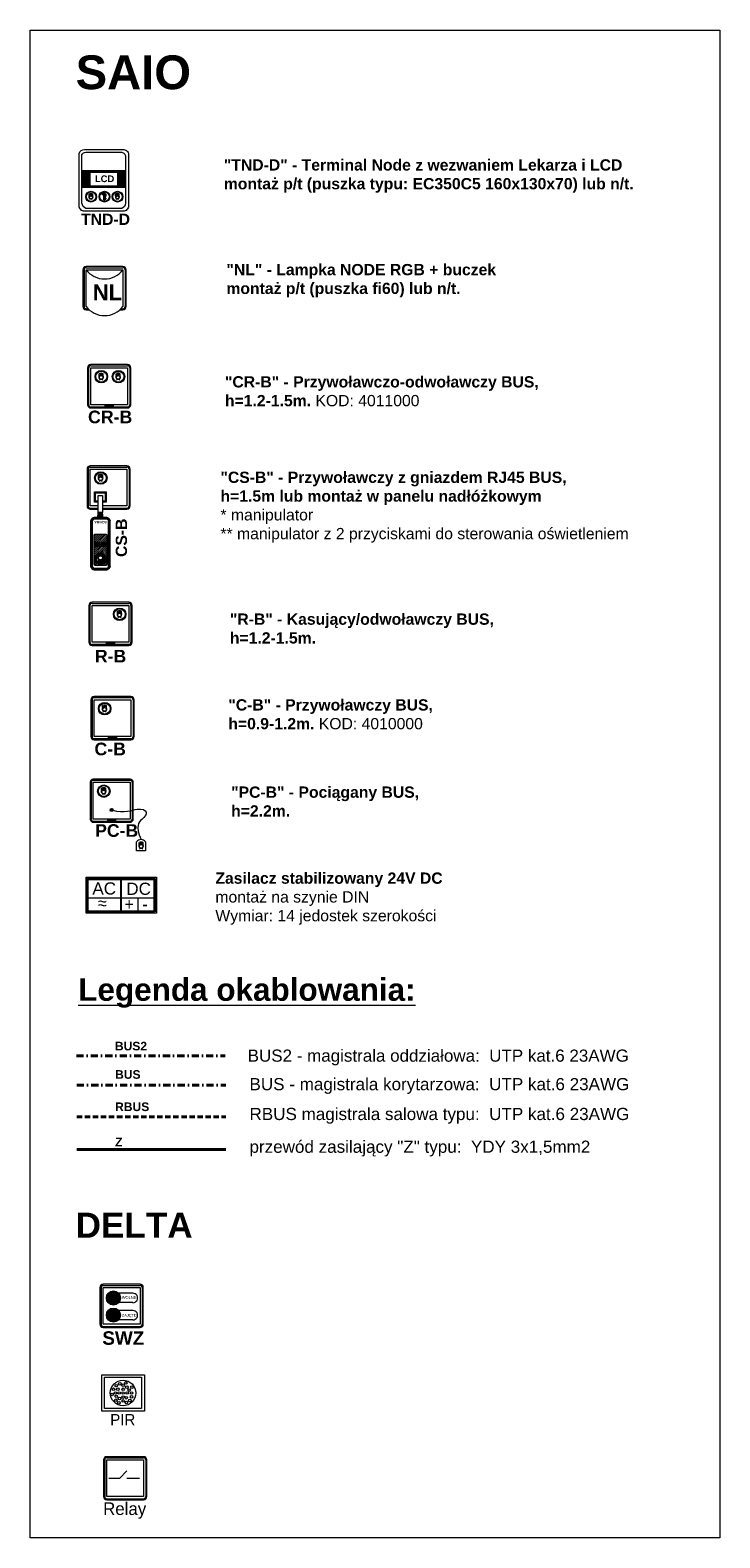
# Model space of a CAD drawing. Header units: centimetres. Extents: x -1737 to 22393, y -8842 to 3838.
# Tile 165 of 167: x 2589 to 3202, y 2201 to 3540. Entities that reach past the tile are written whole.
import ezdxf

# ---------------------------------------------------------------- set-up
doc = ezdxf.new("R2010")
doc.units = ezdxf.units.CM
doc.linetypes.add('DASHDOT2', pattern=[12.7, 6.35, -3.175, 0, -3.175])
doc.linetypes.add('Hidden', pattern=[71.4375, 47.625, -23.8125])
for name, color, linetype, lineweight in [('PRZYW_Elementy_inst_przyw', 7, 'Continuous', 9), ('SAIO_INST_PRZYW_24VDC', 1, 'Continuous', 40), ('SAIO_INST_PRZYW_BUS', 150, 'DASHDOT2', 40), ('SAIO_INST_PRZYW_RBUS', 7, 'Hidden', 40)]:
    doc.layers.add(name, color=color, linetype=linetype, lineweight=lineweight)
doc.styles.add('adam', font='arialbd.ttf')
doc.styles.add('GENERATED_STYLE_1', font='arial.ttf')

# ---------------------------------------------------------------- blocks, each defined once
blk = doc.blocks.new('Ikona')
at = {"layer": 'PRZYW_Elementy_inst_przyw'}
h = blk.add_hatch(color=1, dxfattribs=at)
h.dxf.hatch_style = 1
h.paths.add_polyline_path([(-1066, 3801.3), (-1066.2, 3801.3), (-1066.2, 3801.1), (-1066, 3801.1)])
h.paths.add_polyline_path([(-1066, 3801.1), (-1066.2, 3801.1), (-1066.2, 3800.9), (-1066, 3800.9)])
h.paths.add_polyline_path([(-1065.7, 3801.1), (-1066, 3801.1), (-1066, 3800.9), (-1065.7, 3800.9)])
h.paths.add_polyline_path([(-1066.2, 3801.1), (-1066.4, 3801.1), (-1066.4, 3800.9), (-1066.2, 3800.9)])
h.paths.add_polyline_path([(-1066, 3800.9), (-1066.2, 3800.9), (-1066.2, 3800.6), (-1066, 3800.6)])
at = {"layer": 'PRZYW_Elementy_inst_przyw', "color": 1}
for p, q in [((-1067.7, 3799.7), (-1067.7, 3801.2)), ((-1064.5, 3799.7), (-1064.5, 3801.2))]:
    blk.add_line(p, q, dxfattribs=at)
for points in [[(-1065.7, 3801.1), (-1065.7, 3800.9), (-1066.4, 3800.9), (-1066.4, 3801.1)], [(-1066.2, 3801.3), (-1066, 3801.3), (-1066, 3800.6), (-1066.2, 3800.6)]]:
    blk.add_lwpolyline(points, close=True, dxfattribs=at)
for centre, radius, start, end in [((-1066.1, 3798), 3.55, 63.5398, 116.4602), ((-1066.1, 3798.7), 1.85, 31.7978, 276.8309), ((-1066.1, 3798.7), 1.6, 156.7793, 23.2207), ((-1066.1, 3795.5), 1.43, 32.8175, 147.1825), ((-1066.1, 3798.7), 1.65, 89.6447, 89.8927), ((-1066.1, 3798.7), 1.86, 277.2029, 31.4258)]:
    blk.add_arc(centre, radius, start, end, dxfattribs=at)
at = {"layer": 'PRZYW_Elementy_inst_przyw', "color": 1, "lineweight": 5}
for centre, start, end in [((-1067.2, 3800.4), 253.1892, 358.3615), ((-1064.9, 3800.4), 181.6385, 286.8108)]:
    blk.add_arc(centre, 1.14, start, end, dxfattribs=at)
blk = doc.blocks.new('Ikona2')
at = {"layer": 'PRZYW_Elementy_inst_przyw'}
h = blk.add_hatch(color=106, dxfattribs=at)
h.dxf.hatch_style = 1
h.paths.add_polyline_path([(0.1, -0.3), (-0.1, -0.3), (-0.1, -0.5), (0.1, -0.5)])
h.paths.add_polyline_path([(0.1, -0.5), (-0.1, -0.5), (-0.1, -0.7), (0.1, -0.7)])
h.paths.add_polyline_path([(0.3, -0.5), (0.1, -0.5), (0.1, -0.7), (0.3, -0.7)])
h.paths.add_polyline_path([(-0.1, -0.5), (-0.3, -0.5), (-0.3, -0.7), (-0.1, -0.7)])
h.paths.add_polyline_path([(0.1, -0.7), (-0.1, -0.7), (-0.1, -0.9), (0.1, -0.9)])
at = {"layer": 'PRZYW_Elementy_inst_przyw', "color": 106}
for p, q in [((-1.6, -1.9), (-1.6, -0.4)), ((1.6, -1.9), (1.6, -0.4))]:
    blk.add_line(p, q, dxfattribs=at)
for points in [[(0.3, -0.5), (0.3, -0.7), (-0.3, -0.7), (-0.3, -0.5)], [(-0.1, -0.3), (0.1, -0.3), (0.1, -0.9), (-0.1, -0.9)]]:
    blk.add_lwpolyline(points, close=True, dxfattribs=at)
for centre, radius, start, end in [((0, -3.5), 3.55, 63.5398, 116.4602), ((0, -2.8), 1.85, 31.7978, 276.8309), ((0, -2.9), 1.6, 156.7793, 23.2207), ((0, -6.1), 1.43, 32.8175, 147.1825), ((0, -2.9), 1.65, 89.6447, 89.8927), ((0, -2.8), 1.86, 277.2029, 31.4258)]:
    blk.add_arc(centre, radius, start, end, dxfattribs=at)
at = {"layer": 'PRZYW_Elementy_inst_przyw', "color": 106, "lineweight": 5}
for centre, start, end in [((-1.1, -1.2), 253.1892, 358.3615), ((1.1, -1.2), 181.6385, 286.8108)]:
    blk.add_arc(centre, 1.14, start, end, dxfattribs=at)
blk = doc.blocks.new('Ikona3')
at = {"layer": 'PRZYW_Elementy_inst_przyw', "linetype": 'Continuous', "lineweight": -3}
h = blk.add_hatch(color=5, dxfattribs=at)
h.dxf.hatch_style = 1
h.paths.add_polyline_path([(-1.7, 2.3, 1), (-1.8, 2.3, 1)])
at = {"layer": 'PRZYW_Elementy_inst_przyw', "color": 5, "linetype": 'Continuous', "lineweight": -3}
for p, q in [((-0.4, 0.2), (-0.5, 2.8)), ((0.3, 0.3), (0.4, 2.8)), ((0.3, -2), (0.3, 0)), ((-0.3, -2.2), (-0.4, -0.1)), ((-0.3, -2.9), (-0.3, -2.4)), ((0.2, -2.8), (0.3, -2.2))]:
    blk.add_line(p, q, dxfattribs=at)
blk.add_circle((-1.8, 2.3), 0.0516, dxfattribs=at)
for centre, radius, start, end in [((-0.1, 2.8), 0.471, 358.1686, 184.9023), ((0, -2.8), 0.261, 174.7396, 0)]:
    blk.add_arc(centre, radius, start, end, dxfattribs=at)
for points, knots in [([(-1.9, 2.4), (-2.2, 2.2), (-2, 1.9), (-1.5, 2.1), (-1.1, 2.2), (-0.8, 2.2), (-0.5, 2.2), (-0.5, 2.2)], [0, 0, 0, 0, 1, 2, 3, 4, 4.194115, 4.194115, 4.194115, 4.194115]), ([(-0.5, 2.6), (-0.7, 2.6), (-1.2, 2.6), (-1.6, 2.6), (-1.9, 2.4)], [33.18608, 33.18608, 33.18608, 33.18608, 34, 35, 35, 35, 35]), ([(0.4, 2), (0.5, 1.9), (0.7, 1.7), (1, 1), (0.6, 0.4), (-0.1, 0.2), (-0.8, 0.1), (-0.8, -0.5), (-0.5, -0.8), (-0.4, -0.9)], [5.600866, 5.600866, 5.600866, 5.600866, 6, 7, 8, 9, 10, 11, 11.652812, 11.652812, 11.652812, 11.652812]), ([(-0.4, -0.5), (-0.5, -0.5), (-0.6, -0.3), (-0.4, -0.1), (-0.1, 0), (0.7, 0.1), (1.1, 0.6), (1.2, 1.1), (1.1, 1.6), (0.9, 2.1), (0.6, 2.3), (0.4, 2.4)], [23.027734, 23.027734, 23.027734, 23.027734, 24, 25, 26, 27, 28, 29, 30, 31, 31.881372, 31.881372, 31.881372, 31.881372]), ([(0.3, -1.2), (0.4, -1.3), (0.7, -1.4), (0.8, -1.9), (-0.8, -2.3), (-0.8, -2.4), (-0.6, -2.5), (0.8, -2), (1, -1.9), (1, -1.5), (0.8, -1.2), (0.4, -1), (0.3, -1)], [12.540236, 12.540236, 12.540236, 12.540236, 13, 14, 15, 16, 17, 18, 19, 20, 21, 21.659954, 21.659954, 21.659954, 21.659954])]:
    blk.add_open_spline(points, degree=3, knots=knots, dxfattribs=at)
blk = doc.blocks.new('TND-D')
at = {"layer": 'PRZYW_Elementy_inst_przyw', "lineweight": 5}
h = blk.add_hatch(dxfattribs=at)
h.set_pattern_fill('ANSI31', color=252, scale=0.3, style=0)
h.set_pattern_definition([(45, (970.1471, -3940.1483), (-0.6735192, 0.6735192), [])])
h.paths.add_polyline_path([(-19.4, -18.8), (-12, -18.8), (-12, -20.1), (-12, -32.7), (-12, -33.9), (-19.4, -33.9)])
h.paths.add_polyline_path([(-12, -18.8), (12.3, -18.8), (12.3, -20.1), (-12, -20.1)])
h.paths.add_polyline_path([(-12, -32.7), (12.3, -32.7), (12.3, -33.9), (-12, -33.9)])
h.paths.add_polyline_path([(12.3, -18.8), (19.3, -18.8), (19.3, -33.9), (12.3, -33.9), (12.3, -32.7), (12.3, -20.1)])
at = {"layer": 'PRZYW_Elementy_inst_przyw', "color": 252, "lineweight": 5}
for p, q in [((-12, -20.1), (-12, -18.8)), ((12.3, -20.1), (12.3, -18.8)), ((-12, -33.9), (-12, -32.7)), ((12.3, -33.9), (12.3, -32.7))]:
    blk.add_line(p, q, dxfattribs=at)
at = {"layer": 'PRZYW_Elementy_inst_przyw', "lineweight": 5}
for p, q in [((-12, -20.1), (12.3, -20.1)), ((-12, -32.7), (12.3, -32.7))]:
    blk.add_line(p, q, dxfattribs=at)
for points in [[(17, -55), (-17, -55, -0.414214), (-22, -50), (-22, -3.6, -0.312333), (-17, 0), (17, 0, -0.414214), (22, -4.4), (22, -50, -0.414214)], [(15.9, -52.5), (-15.9, -52.5, -0.282848), (-19.4, -47.8), (-19.4, -4.9, -0.342111), (-15.9, -2.6), (15.9, -2.6, -0.414214), (19.3, -6.4), (19.3, -47.8, -0.292402)]]:
    blk.add_lwpolyline(points, format="xyb", close=True, dxfattribs=at)
for points in [[(-19.4, -18.8), (19.3, -18.8), (19.3, -33.9), (-19.4, -33.9)], [(-12, -20.1), (12.3, -20.1), (12.3, -32.7), (-12, -32.7)]]:
    blk.add_lwpolyline(points, close=True, dxfattribs=at)
for centre, radius in [((-11.3, -42), 4.8), ((-11.3, -42), 4.22), ((0.6, -42), 4.8), ((0.7, -42), 4.22), ((12.2, -42), 4.8), ((12.2, -42), 4.22)]:
    blk.add_circle(centre, radius, dxfattribs=at)
for name, p in [('Ikona', (1054.7, -3840.9)), ('Ikona3', (0.7, -42)), ('Ikona2', (12.1, -39.3))]:
    blk.add_blockref(name, p, dxfattribs=at)
at = {"layer": 'PRZYW_Elementy_inst_przyw', "lineweight": 5, "attachment_point": 1, "style": 'adam'}
for s, insert, char_height, width in [('{\\H2.4x;\\C152;LCD}', (-7.9, -23.1), 2.5, 19.389), ('\\pxt1;{\\H1.6667x; TND-D}', (-24, -57.1), 6, 55.958)]:
    blk.add_mtext(s, dxfattribs=dict(at, insert=insert, char_height=char_height, width=width))
blk = doc.blocks.new('LN-4kB')
for centre in [(0, 9.5), (0, -23.1)]:
    blk.add_arc(centre, 20.5, 217.175, 322.825)
at = {"layer": 'PRZYW_Elementy_inst_przyw'}
for p, q in [((16.3, 0), (-16.3, 0)), ((-19.2, -2.9), (-19.2, -35.5)), ((-18.2, -2.9), (-18.2, -35.5)), ((-16.3, -1), (16.3, -1)), ((18.2, -2.9), (18.2, -35.5)), ((19.2, -35.5), (19.2, -2.9)), ((-16.3, -37.4), (-14.7, -37.4)), ((-16.3, -38.4), (-13.7, -38.4)), ((13.7, -38.4), (16.3, -38.4)), ((14.7, -37.4), (16.3, -37.4))]:
    blk.add_line(p, q, dxfattribs=at)
at = {"layer": 'PRZYW_Elementy_inst_przyw', "color": 7}
for p, q in [((-16.3, -35.5), (-16.3, -2.9)), ((-16.3, -2.9), (16.3, -2.9)), ((16.3, -2.9), (16.3, -35.5))]:
    blk.add_line(p, q, dxfattribs=at)
at = {"layer": 'PRZYW_Elementy_inst_przyw'}
for centre, radius, start, end in [((-16.3, -2.9), 2.88, 90, 180), ((16.3, -2.9), 2.88, 0, 90), ((-16.3, -2.9), 1.92, 90, 180), ((16.3, -2.9), 1.92, 0, 90), ((-16.3, -35.5), 2.88, 180, 270), ((-16.3, -35.5), 1.92, 180, 270), ((16.3, -35.5), 2.88, 270, 0), ((16.3, -35.5), 1.92, 270, 0)]:
    blk.add_arc(centre, radius, start, end, dxfattribs=at)
at = {"layer": 'PRZYW_Elementy_inst_przyw', "color": 150, "lineweight": 5, "insert": (-10.5, -15.9), "char_height": 2.5, "width": 28.655, "attachment_point": 1, "style": 'adam'}
blk.add_mtext('{\\H5.6x;\\C256;NL}', dxfattribs=at)
blk = doc.blocks.new('R-B')
at = {"layer": 'PRZYW_Elementy_inst_przyw'}
for p, q in [((16.3, 0), (-16.3, 0)), ((-19.2, -2.9), (-19.2, -35.5)), ((-18.2, -2.9), (-18.2, -35.5)), ((-16.3, -1), (16.3, -1)), ((18.2, -2.9), (18.2, -35.5)), ((19.2, -35.5), (19.2, -2.9)), ((-16.3, -37.4), (16.3, -37.4)), ((-16.3, -38.4), (16.3, -38.4))]:
    blk.add_line(p, q, dxfattribs=at)
at = {"layer": 'PRZYW_Elementy_inst_przyw', "color": 7}
blk.add_lwpolyline([(-16.3, -2.9), (16.3, -2.9), (16.3, -35.5), (-16.3, -35.5)], close=True, dxfattribs=at)
at = {"layer": 'PRZYW_Elementy_inst_przyw', "color": 0}
blk.add_lwpolyline([(-3.5, -36.1), (3.5, -36.1), (3.5, -37.4), (-3.5, -37.4)], close=True, dxfattribs=at)
at = {"layer": 'PRZYW_Elementy_inst_przyw', "lineweight": 5}
for radius in [5.55, 4.87]:
    blk.add_circle((8.2, -10.7), radius, dxfattribs=at)
at = {"layer": 'PRZYW_Elementy_inst_przyw'}
for centre, radius, start, end in [((-16.3, -2.9), 2.88, 90, 180), ((16.3, -2.9), 2.88, 0, 90), ((-16.3, -2.9), 1.92, 90, 180), ((16.3, -2.9), 1.92, 0, 90), ((-16.3, -35.5), 2.88, 180, 270), ((-16.3, -35.5), 1.92, 180, 270), ((16.3, -35.5), 2.88, 270, 0), ((16.3, -35.5), 1.92, 270, 0)]:
    blk.add_arc(centre, radius, start, end, dxfattribs=at)
at = {"layer": 'PRZYW_Elementy_inst_przyw', "lineweight": 5, "xscale": 1.155937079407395, "yscale": 1.155937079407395, "zscale": 1.155937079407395}
blk.add_blockref('Ikona2', (8, -7.6), dxfattribs=at)
at = {"layer": 'PRZYW_Elementy_inst_przyw', "color": 0, "insert": (-2.7, -36.2), "char_height": 1.06, "attachment_point": 1}
blk.add_mtext_dynamic_manual_height_columns('SCHIMA', width=11.819, gutter_width=12.5, heights=[0], dxfattribs=at)
at = {"layer": 'PRZYW_Elementy_inst_przyw', "color": 7, "linetype": 'Continuous', "lineweight": -3, "style": 'adam'}
blk.add_attdef('NAZWA', (-13.8, -53.5), '', height=11.2, dxfattribs=at)
blk = doc.blocks.new('PC-B')
at = {"layer": 'PRZYW_Elementy_inst_przyw'}
for p, q in [((16.3, 0), (-16.3, 0)), ((-19.2, -2.9), (-19.2, -35.5)), ((-18.2, -2.9), (-18.2, -35.5)), ((-16.3, -1), (16.3, -1)), ((18.2, -2.9), (18.2, -35.5)), ((19.2, -35.5), (19.2, -2.9)), ((-16.3, -37.4), (16.3, -37.4)), ((-16.3, -38.4), (16.3, -38.4))]:
    blk.add_line(p, q, dxfattribs=at)
at = {"layer": 'PRZYW_Elementy_inst_przyw', "color": 7}
blk.add_lwpolyline([(-16.3, -2.9), (16.3, -2.9), (16.3, -35.5), (-16.3, -35.5)], close=True, dxfattribs=at)
at = {"layer": 'PRZYW_Elementy_inst_przyw', "color": 0}
blk.add_lwpolyline([(-3.5, -36.1), (3.5, -36.1), (3.5, -37.4), (-3.5, -37.4)], close=True, dxfattribs=at)
at = {"layer": 'PRZYW_Elementy_inst_przyw', "color": 0, "lineweight": 5, "ltscale": 0.4}
blk.add_lwpolyline([(30, -55.8), (30, -63.8), (22.1, -63.8), (22.1, -55.8)], dxfattribs=at)
at = {"layer": 'PRZYW_Elementy_inst_przyw', "lineweight": 5}
for radius in [5.55, 4.87]:
    blk.add_circle((-7, -10.7), radius, dxfattribs=at)
at = {"layer": 'PRZYW_Elementy_inst_przyw', "linetype": 'Continuous', "lineweight": -3, "ltscale": 0.4}
blk.add_circle((0, -27.4), 0.96, dxfattribs=at)
at = {"layer": 'PRZYW_Elementy_inst_przyw'}
for centre, radius, start, end in [((-16.3, -2.9), 2.88, 90, 180), ((16.3, -2.9), 2.88, 0, 90), ((-16.3, -2.9), 1.92, 90, 180), ((16.3, -2.9), 1.92, 0, 90), ((-16.3, -35.5), 2.88, 180, 270), ((-16.3, -35.5), 1.92, 180, 270), ((16.3, -35.5), 2.88, 270, 0), ((16.3, -35.5), 1.92, 270, 0)]:
    blk.add_arc(centre, radius, start, end, dxfattribs=at)
at = {"layer": 'PRZYW_Elementy_inst_przyw', "color": 0, "lineweight": 5, "ltscale": 0.4}
blk.add_arc((26.1, -58.5), 4.75, 34.3565, 145.6435, dxfattribs=at)
at = {"layer": 'PRZYW_Elementy_inst_przyw', "color": 0, "linetype": 'Continuous', "lineweight": 5, "ltscale": 0.4}
blk.add_open_spline([(0, -27.4), (11.7, -30.8), (24.2, -24.3), (33.2, -29.4), (27.4, -35.4), (20.7, -41.6), (26.1, -53.7)], degree=3, dxfattribs=at)
at = {"layer": 'PRZYW_Elementy_inst_przyw', "lineweight": 5, "xscale": 1.155937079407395, "yscale": 1.155937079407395, "zscale": 1.155937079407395}
for p in [(1225.2, -4402), (1258.5, -4450.4)]:
    blk.add_blockref('Ikona', p, dxfattribs=at)
at = {"layer": 'PRZYW_Elementy_inst_przyw', "color": 0, "insert": (-2.7, -36.2), "char_height": 1.06, "attachment_point": 1}
blk.add_mtext_dynamic_manual_height_columns('SCHIMA', width=11.819, gutter_width=12.5, heights=[0], dxfattribs=at)
at = {"layer": 'PRZYW_Elementy_inst_przyw', "color": 7, "linetype": 'Continuous', "lineweight": -3, "style": 'adam'}
blk.add_attdef('NAZWA', (-14.7, -51.3), '', height=11.2, dxfattribs=at)
blk = doc.blocks.new('ZASILACZ')
at = {"layer": 'PRZYW_Elementy_inst_przyw', "color": 7, "lineweight": -3}
blk.add_line((1604.04, 1405.78), (1604.04, 1411.88), dxfattribs=at)
at = {"layer": 'PRZYW_Elementy_inst_przyw', "color": 7}
for p, q in [((1607.14, 1408.37), (1607.14, 1406.02)), ((1607.14, 1406.02), (1607.14, 1405.78))]:
    blk.add_line(p, q, dxfattribs=at)
for points in [[(1597.59, 1412.16), (1610.56, 1412.16), (1610.56, 1405.51), (1597.59, 1405.51)], [(1597.83, 1408.37), (1604.04, 1408.37), (1604.04, 1405.78), (1597.83, 1405.78)], [(1604.04, 1408.37), (1610.24, 1408.37), (1610.24, 1405.78), (1604.04, 1405.78)]]:
    blk.add_lwpolyline(points, close=True, dxfattribs=at)
at = {"layer": 'PRZYW_Elementy_inst_przyw', "color": 7, "lineweight": 35}
blk.add_lwpolyline([(1610.24, 1405.78), (1597.83, 1405.78), (1597.83, 1411.88), (1610.24, 1411.88)], close=True, dxfattribs=at)
at = {"layer": 'PRZYW_Elementy_inst_przyw', "color": 7, "lineweight": -3, "attachment_point": 1}
for s, width, heights, insert, char_height in [('{\\fArial|b0|i0|c0|p34;AC}', 72.7336, [0], (1598.72, 1411.22), 2.2579), ('{\\fArial|b0|i0|c238|p34;D\\fArial|b0|i0|c0|p34;C}', 72.7336, [0], (1605, 1411.16), 2.2579), ('~', 35, [24.05], (1599.68, 1408.83), 2.26), ('~', 35, [24.05], (1599.68, 1408.14), 2.26), ('+', 35, [24.05], (1604.65, 1408.32), 2.26), ('-', 35, [24.05], (1607.93, 1408.32), 2.26)]:
    blk.add_mtext_dynamic_manual_height_columns(s, width=width, gutter_width=12.5, heights=heights, dxfattribs=dict(at, insert=insert, char_height=char_height))
at = {"layer": 'PRZYW_Elementy_inst_przyw', "color": 7}
for p in [(1596.76, 1412.93), (1596.76, 1402.81), (1596.76, 1398.04)]:
    blk.add_attdef('NAZWA_BLOKU', p, '', height=2.23, dxfattribs=at)
blk = doc.blocks.new('CS-B')
at = {"layer": 'PRZYW_Elementy_inst_przyw', "lineweight": 5}
for color, points in [(252, [(-9.2, -41.4), (-5.4, -41.4), (-4.9, -46.5), (-9.7, -46.5)]), (256, [(-2.2, -69.7, 1), (-6.5, -69.7, 1)])]:
    blk.add_hatch(color=color, dxfattribs=at).paths.add_polyline_path(points)
h = blk.add_hatch(dxfattribs=at)
h.set_pattern_fill('ANSI31', color=252, scale=0.395406, angle=180, style=0)
h.set_pattern_definition([(225, (-523.8423, 9872.2787), (0.88771144, -0.88771144), [])])
h.paths.add_polyline_path([(-11.7, -60.5), (-2.9, -60.5, -0.414214), (-1.6, -61.8), (-1.6, -87.2, -0.414214), (-2.9, -88.6), (-11.7, -88.6, -0.414214), (-13, -87.2), (-13, -61.8, -0.414214)])
h.paths.add_polyline_path([(-3, -82.5, 1), (-11.7, -82.5, 1)], flags=16)
h.paths.add_polyline_path([(-2.2, -69.7, 1), (-6.5, -69.7, 1)], flags=16)
h.paths.add_polyline_path([(-9.4, -83.6, 1.700181), (-7.3, -79.9, 0.030049), (-7.6, -79.9, 0.544216)], flags=0)
h.paths.add_polyline_path([(-5.4, -83.1, 1.517175), (-9.3, -83.1, -0.49408), (-7.3, -84.5, -0.49408)], flags=0)
h.paths.add_polyline_path([(-7.8, -85.4), (-7.5, -85.4), (-7.5, -85.7), (-7.2, -85.7), (-7.2, -85.4), (-6.9, -85.4), (-6.9, -85.2), (-7.2, -85.2), (-7.2, -84.8), (-7.5, -84.8), (-7.5, -85.2), (-7.8, -85.2)], flags=0)
h = blk.add_hatch(color=256, dxfattribs=at)
edge = h.paths.add_edge_path()
edge.add_arc((-10.1, -69.7), 2.18, 0, 360)
at = {"layer": 'PRZYW_Elementy_inst_przyw'}
for p, q in [((16.3, 0), (-16.3, 0)), ((-19.2, -2.9), (-19.2, -22.6)), ((-18.2, -2.9), (-18.2, -22.3)), ((18.2, -2.9), (18.2, -35.5)), ((19.2, -35.5), (19.2, -2.9)), ((-19.2, -22.6), (-19.2, -35.5)), ((-18.2, -22.3), (-18.2, -35.5)), ((-16.3, -37.4), (-9.2, -37.4)), ((-16.3, -38.4), (-9.2, -38.4)), ((-5.4, -37.4), (16.3, -37.4)), ((-5.4, -38.4), (16.3, -38.4))]:
    blk.add_line(p, q, dxfattribs=at)
at = {"layer": 'PRZYW_Elementy_inst_przyw', "color": 0}
blk.add_line((-16.3, -1), (16.3, -1), dxfattribs=at)
at = {"layer": 'PRZYW_Elementy_inst_przyw', "lineweight": 40}
for p, q in [((-15.2, -89), (-15.2, -49.1)), ((-12.6, -46.5), (-2, -46.5)), ((0.6, -49.1), (0.6, -89)), ((-2, -91.6), (-12.6, -91.6))]:
    blk.add_line(p, q, dxfattribs=at)
at = {"layer": 'PRZYW_Elementy_inst_przyw', "color": 252}
for p, q in [((-9.7, -46.5), (-9.2, -41.4)), ((-5.9, -41.4), (-8.7, -41.4)), ((-4.9, -46.5), (-5.4, -41.4))]:
    blk.add_line(p, q, dxfattribs=at)
at = {"layer": 'PRZYW_Elementy_inst_przyw', "color": 7}
for points in [[(-16.3, -21.9), (-16.3, -2.9), (16.3, -2.9), (16.3, -35.5), (-5.4, -35.5)], [(-9.2, -35.5), (-16.3, -35.5), (-16.3, -21.9)]]:
    blk.add_lwpolyline(points, dxfattribs=at)
at = {"layer": 'PRZYW_Elementy_inst_przyw', "linetype": 'Continuous', "lineweight": 5}
blk.add_lwpolyline([(-9.2, -32.3), (-12.5, -32.3), (-12.5, -23.1), (-2.1, -23.1), (-2.1, -32.3), (-5.4, -32.3)], dxfattribs=at)
at = {"layer": 'PRZYW_Elementy_inst_przyw', "linetype": 'Hidden', "lineweight": 5}
blk.add_lwpolyline([(-9.2, -31.3), (-11.6, -31.3), (-11.6, -24), (-3, -24), (-3, -31.3), (-5.4, -31.3)], dxfattribs=at)
at = {"layer": 'PRZYW_Elementy_inst_przyw', "lineweight": 5}
blk.add_lwpolyline([(-9.2, -26.4), (-5.4, -26.4), (-5.4, -41.4), (-9.2, -41.4)], close=True, dxfattribs=at)
at = {"layer": 'PRZYW_Elementy_inst_przyw'}
blk.add_lwpolyline([(-2.9, -60.5, -0.414214), (-1.6, -61.8), (-1.6, -87.2, -0.414214), (-2.9, -88.6), (-11.7, -88.6, -0.414214), (-13, -87.2), (-13, -61.8, -0.414214), (-11.7, -60.5)], format="xyb", close=True, dxfattribs=at)
at = {"layer": 'PRZYW_Elementy_inst_przyw', "lineweight": 5}
for radius in [5.55, 4.87]:
    blk.add_circle((-7, -10.7), radius, dxfattribs=at)
at = {"layer": 'PRZYW_Elementy_inst_przyw'}
for centre in [(-10.1, -69.7), (-4.3, -69.7)]:
    blk.add_circle(centre, 2.18, dxfattribs=at)
at = {"layer": 'PRZYW_Elementy_inst_przyw', "lineweight": 40}
blk.add_circle((-7.3, -82.5), 4.35, dxfattribs=at)
at = {"layer": 'PRZYW_Elementy_inst_przyw'}
for centre, radius, start, end in [((-16.3, -2.9), 2.88, 90, 180), ((16.3, -2.9), 2.88, 0, 90), ((-16.3, -35.5), 2.88, 180, 270), ((-16.3, -35.5), 1.92, 180, 270), ((16.3, -35.5), 2.88, 270, 0), ((16.3, -35.5), 1.92, 270, 0)]:
    blk.add_arc(centre, radius, start, end, dxfattribs=at)
at = {"layer": 'PRZYW_Elementy_inst_przyw', "color": 0}
for centre, start, end in [((-16.3, -2.9), 90, 180), ((16.3, -2.9), 0, 90)]:
    blk.add_arc(centre, 1.92, start, end, dxfattribs=at)
at = {"layer": 'PRZYW_Elementy_inst_przyw', "lineweight": 40}
for centre, start, end in [((-12.6, -49.1), 90, 180), ((-2, -49.1), 0, 90), ((-12.6, -89), 180, 270), ((-2, -89), 270, 0)]:
    blk.add_arc(centre, 2.64, start, end, dxfattribs=at)
at = {"layer": 'PRZYW_Elementy_inst_przyw', "lineweight": 5, "xscale": 1.155937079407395, "yscale": 1.155937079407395, "zscale": 1.155937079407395}
blk.add_blockref('Ikona', (1225.2, -4402), dxfattribs=at)
at = {"layer": 'PRZYW_Elementy_inst_przyw', "lineweight": 5, "xscale": 1.318019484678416, "yscale": 1.318019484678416, "zscale": 1.318019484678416, "rotation": 180}
blk.add_blockref('Ikona', (-1412.4, 4924.5), dxfattribs=at)
at = {"layer": 'PRZYW_Elementy_inst_przyw', "insert": (-1.7, -51), "char_height": 3.295, "width": 10.557, "attachment_point": 1, "rotation": 180, "style": 'adam'}
blk.add_mtext('{\\H0.6x;SCHIMA}', dxfattribs=at)
at = {"layer": 'PRZYW_Elementy_inst_przyw', "lineweight": 5, "insert": (6.3, -80.9), "char_height": 2.5, "width": 68.963, "attachment_point": 1, "rotation": 90, "style": 'adam'}
blk.add_mtext('{\\H4x;CS-B}', dxfattribs=at)
blk = doc.blocks.new('UK4-PP')
at = {"layer": 'PRZYW_Elementy_inst_przyw', "color": 0}
for p, q in [((-17.1, 18), (-17.1, -14.6)), ((-16.1, 18), (-16.1, -14.6)), ((18.4, 20.9), (-14.2, 20.9)), ((-14.2, 20), (18.4, 20)), ((20.3, 18), (20.3, -14.6)), ((21.3, -14.6), (21.3, 18)), ((-14.2, -16.5), (18.4, -16.5)), ((-14.2, -17.5), (18.4, -17.5))]:
    blk.add_line(p, q, dxfattribs=at)
for points in [[(-14.2, 18), (18.4, 18), (18.4, -14.6), (-14.2, -14.6)], [(-1.4, -15.2), (5.6, -15.2), (5.6, -16.5), (-1.4, -16.5)]]:
    blk.add_lwpolyline(points, close=True, dxfattribs=at)
at = {"layer": 'PRZYW_Elementy_inst_przyw', "lineweight": 5}
for radius in [5.55, 4.87]:
    blk.add_circle((-4.9, 10.2), radius, dxfattribs=at)
at = {"layer": 'PRZYW_Elementy_inst_przyw', "color": 0}
for centre, radius, start, end in [((-14.2, 18), 2.88, 90, 180), ((-14.2, 18), 1.92, 90, 180), ((18.4, 18), 2.88, 0, 90), ((18.4, 18), 1.92, 0, 90), ((-14.2, -14.6), 2.88, 180, 270), ((-14.2, -14.6), 1.92, 180, 270), ((18.4, -14.6), 2.88, 270, 0), ((18.4, -14.6), 1.92, 270, 0)]:
    blk.add_arc(centre, radius, start, end, dxfattribs=at)
at = {"layer": 'PRZYW_Elementy_inst_przyw', "lineweight": 5, "xscale": 1.155937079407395, "yscale": 1.155937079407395, "zscale": 1.155937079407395}
blk.add_blockref('Ikona', (1227.3, -4381.1), dxfattribs=at)
at = {"layer": 'PRZYW_Elementy_inst_przyw', "color": 0, "insert": (-0.6, -15.3), "char_height": 1.06, "attachment_point": 1}
blk.add_mtext_dynamic_manual_height_columns('SCHIMA', width=11.819, gutter_width=12.5, heights=[0], dxfattribs=at)
blk = doc.blocks.new('UK4-PPO')
at = {"layer": 'PRZYW_Elementy_inst_przyw'}
for p, q in [((-16.3, 16.3), (-16.3, -16.4)), ((-15.4, 16.3), (-15.4, -16.4)), ((19.2, 19.2), (-13.4, 19.2)), ((-13.4, 18.2), (19.2, 18.2)), ((21.1, 16.3), (21.1, -16.4)), ((22.1, -16.4), (22.1, 16.3)), ((-13.4, -18.3), (19.2, -18.3)), ((-13.4, -19.2), (19.2, -19.2))]:
    blk.add_line(p, q, dxfattribs=at)
at = {"layer": 'PRZYW_Elementy_inst_przyw', "color": 7}
blk.add_lwpolyline([(-13.4, 16.3), (19.2, 16.3), (19.2, -16.4), (-13.4, -16.4)], close=True, dxfattribs=at)
at = {"layer": 'PRZYW_Elementy_inst_przyw', "color": 0}
blk.add_lwpolyline([(-0.6, -16.9), (6.4, -16.9), (6.4, -18.3), (-0.6, -18.3)], close=True, dxfattribs=at)
at = {"layer": 'PRZYW_Elementy_inst_przyw', "lineweight": 5}
for centre, radius in [((-4.1, 8.5), 5.55), ((11.1, 8.5), 5.55), ((-4.1, 8.5), 4.87), ((11.1, 8.5), 4.87)]:
    blk.add_circle(centre, radius, dxfattribs=at)
at = {"layer": 'PRZYW_Elementy_inst_przyw'}
for centre, radius, start, end in [((-13.4, 16.3), 2.88, 90, 180), ((-13.4, 16.3), 1.92, 90, 180), ((19.2, 16.3), 2.88, 0, 90), ((19.2, 16.3), 1.92, 0, 90), ((-13.4, -16.4), 2.88, 180, 270), ((-13.4, -16.4), 1.92, 180, 270), ((19.2, -16.4), 2.88, 270, 0), ((19.2, -16.4), 1.92, 270, 0)]:
    blk.add_arc(centre, radius, start, end, dxfattribs=at)
at = {"layer": 'PRZYW_Elementy_inst_przyw', "lineweight": 5, "xscale": 1.155937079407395, "yscale": 1.155937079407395, "zscale": 1.155937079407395}
for name, p in [('Ikona', (1228.1, -4382.8)), ('Ikona2', (10.9, 11.6))]:
    blk.add_blockref(name, p, dxfattribs=at)
at = {"layer": 'PRZYW_Elementy_inst_przyw', "color": 0, "insert": (0.2, -17), "char_height": 1.06, "attachment_point": 1}
blk.add_mtext_dynamic_manual_height_columns('SCHIMA', width=11.819, gutter_width=12.5, heights=[0], dxfattribs=at)
blk = doc.blocks.new('PIR')
at = {"layer": 'PRZYW_Elementy_inst_przyw'}
for points in [[(9088.6, 2536.8), (9126.6, 2536.8), (9126.6, 2504.6), (9088.6, 2504.6)], [(9090.9, 2534.7), (9124, 2534.7), (9124, 2506.9), (9090.9, 2506.9)]]:
    blk.add_lwpolyline(points, close=True, dxfattribs=at)
for centre, radius in [((9107.5, 2520.8), 11.3), ((9097.7, 2519.4), 1.16), ((9099.1, 2524.1), 1.16), ((9100.7, 2520.8), 1.16), ((9101.5, 2517.8), 1.16), ((9101.5, 2527.3), 1.16), ((9102.8, 2524.2), 1.16), ((9104, 2520.8), 1.16), ((9104.7, 2528.9), 1.16), ((9107.5, 2527.7), 1.16), ((9107.5, 2524.1), 1.16), ((9107.5, 2520.8), 1.16), ((9107.5, 2517.2), 1.16), ((9109.9, 2529.7), 1.16), ((9110.8, 2525.9), 1.16), ((9111.2, 2520.8), 1.16), ((9113, 2523.4), 1.16), ((9115.1, 2517.4), 1.16), ((9115.1, 2520.8), 1.16), ((9115.4, 2525.9), 1.16), ((9101.1, 2514.3), 1.16), ((9103.8, 2512), 1.16), ((9104.3, 2515.9), 1.16), ((9107.5, 2513.7), 1.16), ((9110.4, 2516.6), 1.16), ((9110.4, 2512.4), 1.16), ((9113.5, 2514.1), 1.16)]:
    blk.add_circle(centre, radius, dxfattribs=at)
at = {"layer": 'PRZYW_Elementy_inst_przyw', "insert": (9096.1, 2502.1), "char_height": 10, "width": 56.151, "attachment_point": 1}
blk.add_mtext('PIR', dxfattribs=at)
blk = doc.blocks.new('Sygnalizator Wolne-Zajęte')
at = {"linetype": 'Continuous', "lineweight": 20, "true_color": 0x139b48}
h = blk.add_hatch(color=114, dxfattribs=at)
h.dxf.hatch_style = 1
edge = h.paths.add_edge_path()
edge.add_arc((6.1, -12.2), 6.24, 0, 360)
at = {"linetype": 'Continuous', "lineweight": 20, "true_color": 0xffffff}
h = blk.add_hatch(color=7, dxfattribs=at)
h.dxf.hatch_style = 1
h.paths.add_polyline_path([(2.8, -10.9), (3.5, -10.9), (3.5, -10.4), (4.5, -11.6), (3.5, -12.4), (3.5, -12.1), (2.8, -12.1)])
at = {"linetype": 'Continuous', "lineweight": 20, "true_color": 0xcd2027}
h = blk.add_hatch(color=242, dxfattribs=at)
h.dxf.hatch_style = 1
edge = h.paths.add_edge_path()
edge.add_arc((6.1, -27.4), 6.24, 0, 360)
at = {"color": 7, "linetype": 'Continuous', "lineweight": 20, "true_color": 0xffffff}
for p, q in [((3.5, -10.9), (3.5, -10.4)), ((3.5, -10.4), (4.5, -11.6)), ((4.5, -11.6), (3.5, -12.4)), ((3.5, -12.4), (3.5, -12.1)), ((7.7, -8.6), (4.2, -8.6)), ((4.2, -8.6), (4.2, -10.9)), ((4.2, -12.2), (4.2, -14.2)), ((5.2, -10.2), (7.7, -8.6)), ((5.2, -10.2), (5.2, -15.9)), ((5.2, -13.1), (6.1, -13.1)), ((7.7, -8.6), (7.7, -14.2)), ((3.5, -26.4), (4.7, -27.7)), ((4.7, -26.4), (3.5, -27.7)), ((4.2, -14.2), (5.2, -14.2)), ((7.7, -24.1), (4.2, -24.1)), ((4.2, -24.1), (4.2, -26.4)), ((5.2, -15.9), (7.7, -14.2)), ((5.2, -25.7), (7.7, -24.1)), ((5.2, -25.7), (5.2, -31.4)), ((7.7, -24.1), (7.7, -29.7)), ((4.2, -27.7), (4.2, -29.7)), ((4.2, -29.7), (5.2, -29.7)), ((5.2, -28.6), (6.1, -28.6)), ((5.2, -31.4), (7.7, -29.7))]:
    blk.add_line(p, q, dxfattribs=at)
at = {"color": 251, "linetype": 'Continuous', "lineweight": 20, "true_color": 0x636466}
for p, q in [((23.5, -8), (10.7, -8)), ((23.5, -16.3), (10.7, -16.3)), ((23.5, -23.3), (10.7, -23.3)), ((23.5, -31.7), (10.6, -31.7))]:
    blk.add_line(p, q, dxfattribs=at)
at = {"color": 7, "linetype": 'Continuous', "lineweight": 20, "true_color": 0xffffff}
blk.add_lwpolyline([(3.5, -12.1), (2.8, -12.1), (2.8, -10.9), (3.5, -10.9)], dxfattribs=at)
at = {"color": 251, "linetype": 'Continuous', "lineweight": 20, "true_color": 0x636466}
for centre in [(23.5, -12.2), (23.5, -27.5)]:
    blk.add_arc(centre, 4.17, 269.55, 90.0001, dxfattribs=at)
at = {"layer": 'PRZYW_Elementy_inst_przyw', "lineweight": 20}
for p, q in [((29.8, 0), (-2.9, 0)), ((-5.8, -2.9), (-5.8, -35.5)), ((-4.8, -2.9), (-4.8, -35.5)), ((-2.9, -1), (29.8, -1)), ((31.7, -2.9), (31.7, -35.5)), ((32.6, -35.5), (32.6, -2.9)), ((-2.9, -37.4), (29.8, -37.4)), ((-2.9, -38.4), (29.8, -38.4))]:
    blk.add_line(p, q, dxfattribs=at)
at = {"layer": 'PRZYW_Elementy_inst_przyw', "color": 7, "lineweight": 20}
blk.add_lwpolyline([(-2.9, -2.9), (29.8, -2.9), (29.8, -35.5), (-2.9, -35.5)], close=True, dxfattribs=at)
at = {"layer": 'PRZYW_Elementy_inst_przyw', "color": 251, "lineweight": 20, "true_color": 0x636466}
for centre in [(6.1, -12.2), (6.1, -27.4)]:
    blk.add_circle(centre, 6.24, dxfattribs=at)
at = {"layer": 'PRZYW_Elementy_inst_przyw', "lineweight": 20}
for centre, radius, start, end in [((-2.9, -2.9), 2.88, 90, 180), ((29.8, -2.9), 2.88, 0, 90), ((-2.9, -2.9), 1.92, 90, 180), ((29.8, -2.9), 1.92, 0, 90), ((-2.9, -35.5), 2.88, 180, 270), ((-2.9, -35.5), 1.92, 180, 270), ((29.8, -35.5), 2.88, 270, 0), ((29.8, -35.5), 1.92, 270, 0)]:
    blk.add_arc(centre, radius, start, end, dxfattribs=at)
at = {"color": 116, "linetype": 'Continuous', "lineweight": 20, "true_color": 0x136734, "char_height": 2.5, "attachment_point": 1, "style": 'GENERATED_STYLE_1'}
for s, insert in [('WOLNE', (13.6, -10.5)), ('{\\C244;\\c1973145;ZAJĘTE}', (13.6, -26.4))]:
    blk.add_mtext_dynamic_manual_height_columns(s, width=11.353, gutter_width=7.5, heights=[0], dxfattribs=dict(at, insert=insert))
at = {"insert": (-3.7, -41.8), "char_height": 2.5, "width": 40.918, "attachment_point": 1, "style": 'adam'}
blk.add_mtext('{\\H4.8x;SWZ}', dxfattribs=at)
blk = doc.blocks.new('relay')
at = {"layer": 'PRZYW_Elementy_inst_przyw', "lineweight": 20}
for p, q in [((16.3, 0), (-16.3, 0)), ((-19.2, -2.9), (-19.2, -35.5)), ((-18.2, -2.9), (-18.2, -35.5)), ((-16.3, -1), (16.3, -1)), ((18.2, -2.9), (18.2, -35.5)), ((19.2, -35.5), (19.2, -2.9)), ((-16.3, -37.4), (16.3, -37.4)), ((-16.3, -38.4), (16.3, -38.4))]:
    blk.add_line(p, q, dxfattribs=at)
at = {"layer": 'PRZYW_Elementy_inst_przyw', "lineweight": 5}
for p, q in [((-4.7, -19.2), (1.6, -12.7)), ((-14.4, -19.2), (-4.7, -19.2)), ((1.6, -19.2), (12.6, -19.2))]:
    blk.add_line(p, q, dxfattribs=at)
at = {"layer": 'PRZYW_Elementy_inst_przyw', "color": 7, "lineweight": 20}
blk.add_lwpolyline([(-16.3, -2.9), (16.3, -2.9), (16.3, -35.5), (-16.3, -35.5)], close=True, dxfattribs=at)
at = {"layer": 'PRZYW_Elementy_inst_przyw', "lineweight": 20}
for centre, radius, start, end in [((-16.3, -2.9), 2.88, 90, 180), ((16.3, -2.9), 2.88, 0, 90), ((-16.3, -2.9), 1.92, 90, 180), ((16.3, -2.9), 1.92, 0, 90), ((-16.3, -35.5), 2.88, 180, 270), ((-16.3, -35.5), 1.92, 180, 270), ((16.3, -35.5), 2.88, 270, 0), ((16.3, -35.5), 1.92, 270, 0)]:
    blk.add_arc(centre, radius, start, end, dxfattribs=at)
at = {"layer": 'PRZYW_Elementy_inst_przyw', "color": 7, "linetype": 'Continuous', "lineweight": -3}
blk.add_attdef('RELAY', (-19.6, -51.8), '', height=11.2, dxfattribs=at)

msp = doc.modelspace()

# ---------------------------------------------------------------- linework, layer by layer
at = {"layer": 'PRZYW_Elementy_inst_przyw', "color": 0, "lineweight": 5}
msp.add_lwpolyline([(2589, 3540.4), (3201.5, 3540.4), (3201.5, 2201), (2589, 2201)], close=True, dxfattribs=at)
at = {"layer": 'SAIO_INST_PRZYW_24VDC', "color": 1, "linetype": 'Continuous', "lineweight": 40}
msp.add_line((2630.4, 2546), (2762.9, 2546), dxfattribs=at)
at = {"layer": 'SAIO_INST_PRZYW_BUS', "color": 3, "lineweight": 40}
msp.add_line((2630.1, 2629.2), (2762.1, 2629.2), dxfattribs=at)
at = {"layer": 'SAIO_INST_PRZYW_BUS'}
msp.add_line((2630.4, 2603.2), (2762.9, 2603.2), dxfattribs=at)
at = {"layer": 'SAIO_INST_PRZYW_RBUS', "lineweight": 40, "ltscale": 0.1}
msp.add_line((2630.4, 2575), (2762.9, 2575), dxfattribs=at)

# ---------------------------------------------------------------- block references
at = {"layer": 'PRZYW_Elementy_inst_przyw', "color": 150, "lineweight": 5}
msp.add_blockref('TND-D', (2654.4, 3434.5), dxfattribs=at)
at = {"layer": 'PRZYW_Elementy_inst_przyw', "color": 252, "lineweight": 5}
msp.add_blockref('LN-4kB', (2655.1, 3330.4), dxfattribs=at)
at = {"layer": 'PRZYW_Elementy_inst_przyw'}
ref = msp.add_blockref('UK4-PPO', (2656.3, 3224.1), dxfattribs=at)
ref.add_attrib('NAZWA', 'CR-B', (2640.4, 3191.2), dxfattribs={"color": 7, "linetype": 'Continuous', "lineweight": -3, "height": 11.25, "style": 'adam'})
at = {"layer": 'PRZYW_Elementy_inst_przyw', "lineweight": 5}
msp.add_blockref('CS-B', (2658.7, 3153.3), dxfattribs=at)
at = {"layer": 'PRZYW_Elementy_inst_przyw', "linetype": 'Hidden', "lineweight": 5}
for name, p, values in [('R-B', (2660.3, 3032.2), {'NAZWA': 'R-B'}), ('PC-B', (2661.4, 2875.1), {'NAZWA': 'PC-B'})]:
    msp.add_blockref(name, p, dxfattribs=at).add_auto_attribs(values)
at = {"layer": 'PRZYW_Elementy_inst_przyw'}
ref = msp.add_blockref('UK4-PP', (2660.1, 2927.5), dxfattribs=at)
ref.add_attrib('NAZWA', 'C-B', (2646.1, 2896.2), dxfattribs={"color": 7, "linetype": 'Continuous', "lineweight": -3, "height": 11.25, "style": 'adam'})
at = {"layer": 'PRZYW_Elementy_inst_przyw', "xscale": 4.8, "yscale": 4.8, "zscale": 4.8}
msp.add_blockref('ZASILACZ', (-5029.6, -3990.5), dxfattribs=at)
at = {"layer": 'PRZYW_Elementy_inst_przyw'}
for name, p in [('Sygnalizator Wolne-Zajęte', (2656.8, 2426.3)), ('PIR', (-6436, -191.1))]:
    msp.add_blockref(name, p, dxfattribs=at)
at = {"layer": 'PRZYW_Elementy_inst_przyw', "lineweight": 5}
msp.add_blockref('relay', (2673.4, 2273.1), dxfattribs=at).add_auto_attribs({'RELAY': 'Relay'})

# ---------------------------------------------------------------- texts
at = {"layer": 'PRZYW_Elementy_inst_przyw', "color": 3, "attachment_point": 1, "style": 'adam'}
for s, insert, char_height, width in [('{\\H1.8601x;\\C7;SAIO}', (2629.4, 3518), 16.128, 447.071), ('{\\H0.62004x;\\C7;"TND-D" - Terminal Node z wezwaniem Lekarza i LCD \\Pmontaż p/t (puszka typu: EC350C5 160x130x70) lub n/t. }', (2761, 3425.7), 16.128, 452.703), ('{\\H0.62004x;\\C7;"NL" - Lampka NODE RGB + buczek\\Pmontaż p/t (puszka fi60) lub n/t. }', (2763.3, 3332.7), 16.128, 452.703), ('{\\H0.62004x;\\C7;"CR-B" - Przywoławczo-odwoławczy BUS, \\Ph=1.2-1.5m. \\fArial|b0|i0|c238|p34;KOD: 4011000}', (2762, 3233), 16.128, 473.695), ('{\\H0.62004x;\\C7;"CS-B" - Przywoławczy z gniazdem RJ45 BUS, \\Ph=1.5m lub montaż w panelu nadłóżkowym\\fArial|b0|i0|c238|p34;\\P* manipulator \\P** manipulator z 2 przyciskami do sterowania oświetleniem}', (2758, 3148.2), 16.128, 447.071), ('{\\H0.62004x;\\C7;"R-B" - Kasujący/odwoławczy BUS, \\Ph=1.2-1.5m. }', (2766.4, 3022.2), 16.128, 447.071), ('{\\H0.62004x;\\C7;"C-B" - Przywoławczy BUS, \\Ph=0.9-1.2m. \\fArial|b0|i0|c238|p34;KOD: 4010000}', (2765, 2946), 16.128, 447.071), ('{\\H0.62004x;\\C7;"PC-B" - Pociągany BUS, \\Ph=2.2m. }', (2767.5, 2868.5), 16.128, 447.071), ('{\\H0.93006x;\\C7;Zasilacz stabilizowany 24V DC\\P\\fArial|b0|i0|c238|p34;montaż na szynie DIN\\PWymiar: 14 jedostek szerokości}', (2753.5, 2792.1), 10.752, 421.361), ('{\\L\\C7;Legenda okablowania:}', (2631.7, 2698.1), 20, 303.311), ('{\\fArial|b0|i0|c238|p34;\\C7;RBUS magistrala salowa typu:  UTP kat.6 23AWG}', (2783.8, 2583), 10.838, 528.747), ('{\\fArial|b0|i0|c238|p34;\\C7;przewód zasilający "Z" typu:  YDY 3x1,5mm2}', (2783.8, 2553.9), 10.838, 528.747), ('{\\H1.8601x;\\C7;DELTA}', (2629.4, 2489.9), 12, 447.071)]:
    msp.add_mtext(s, dxfattribs=dict(at, insert=insert, char_height=char_height, width=width))
at = {"layer": 'PRZYW_Elementy_inst_przyw', "color": 140, "ltscale": 80, "attachment_point": 1, "style": 'adam'}
for s, insert, char_height, width in [('{\\C256;BUS2}', (2664.3, 2641.7), 7.648, 166.516), ('{\\C256;BUS}', (2664.4, 2616.5), 7.68, 167.204), ('{\\C7;RBUS}', (2664.4, 2587.8), 7.68, 167.204), ('{\\C256;Z}', (2664.4, 2556.5), 7.68, 167.204)]:
    msp.add_mtext(s, dxfattribs=dict(at, insert=insert, char_height=char_height, width=width))
at = {"layer": 'PRZYW_Elementy_inst_przyw', "color": 140, "attachment_point": 1, "style": 'adam'}
for s, insert, char_height, width in [('{\\fArial|b0|i0|c238|p34;\\C7;BUS2 - magistrala oddziałowa:  UTP kat.6 23AWG}', (2782.2, 2634.8), 10.793, 526.571), ('{\\fArial|b0|i0|c238|p34;\\C7;BUS - magistrala korytarzowa:  UTP kat.6 23AWG}', (2783.8, 2609.5), 10.838, 528.747)]:
    msp.add_mtext(s, dxfattribs=dict(at, insert=insert, char_height=char_height, width=width))

doc.saveas('drawing.dxf')
